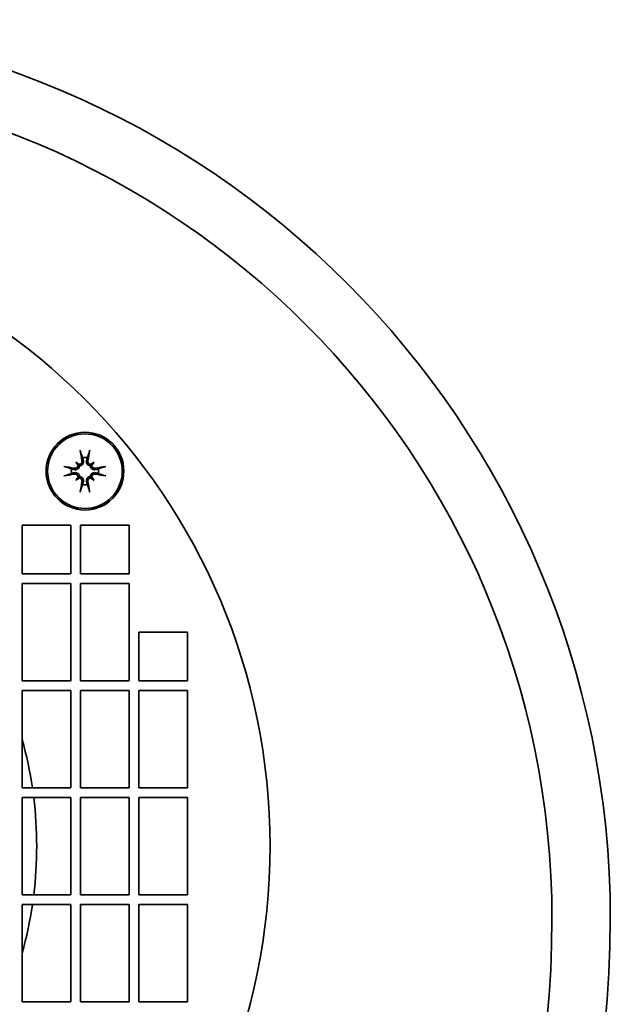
# Model space of a CAD drawing. Header units: millimetres. Extents: x 110 to 310, y 36 to 261.
# Tile 3 of 3: x 249 to 310, y 146 to 248. Entities that reach past the tile are written whole.
import ezdxf

# ---------------------------------------------------------------- set-up
doc = ezdxf.new("R2010")
doc.units = ezdxf.units.MM
doc.layers.add('Krawędzie widoczne(ISO)', color=7, linetype='Continuous', lineweight=35, true_color=0x262659)

msp = doc.modelspace()

# ---------------------------------------------------------------- linework, layer by layer
at = {"layer": 'Krawędzie widoczne(ISO)'}
for p, q in [((254.53, 202.25), (254.73, 202.05)), ((254.73, 202.05), (254.91, 201.87)), ((256.19, 202.05), (256.01, 201.87)), ((256.4, 202.25), (256.19, 202.05)), ((254.53, 200.38), (254.73, 200.59)), ((254.73, 200.59), (254.91, 200.77)), ((256.19, 200.59), (256.01, 200.77)), ((256.4, 200.38), (256.19, 200.59)), ((249, 195.75), (254, 195.75)), ((249, 190.75), (249, 195.75)), ((254, 195.75), (254, 190.75)), ((255, 195.75), (260, 195.75)), ((255, 190.75), (255, 195.75)), ((260, 195.75), (260, 190.75)), ((254, 190.75), (249, 190.75)), ((260, 190.75), (255, 190.75)), ((249, 189.75), (254, 189.75)), ((249, 179.75), (249, 189.75)), ((254, 189.75), (254, 179.75)), ((255, 179.75), (255, 189.75)), ((255, 189.75), (260, 189.75)), ((260, 189.75), (260, 179.75)), ((261, 184.75), (266, 184.75)), ((261, 179.75), (261, 184.75)), ((266, 184.75), (266, 179.75)), ((254, 179.75), (249, 179.75)), ((260, 179.75), (255, 179.75)), ((266, 179.75), (261, 179.75)), ((249, 168.75), (249, 178.75)), ((249, 178.75), (254, 178.75)), ((254, 178.75), (254, 168.75)), ((255, 178.75), (260, 178.75)), ((255, 168.75), (255, 178.75)), ((260, 178.75), (260, 168.75)), ((261, 168.75), (261, 178.75)), ((261, 178.75), (266, 178.75)), ((266, 178.75), (266, 168.75)), ((254, 168.75), (249, 168.75)), ((260, 168.75), (255, 168.75)), ((266, 168.75), (261, 168.75)), ((249, 167.75), (254, 167.75)), ((249, 157.75), (249, 167.75)), ((254, 167.75), (254, 157.75)), ((255, 167.75), (260, 167.75)), ((255, 157.75), (255, 167.75)), ((260, 167.75), (260, 157.75)), ((261, 157.75), (261, 167.75)), ((261, 167.75), (266, 167.75)), ((266, 167.75), (266, 157.75)), ((254, 157.75), (249, 157.75)), ((260, 157.75), (255, 157.75)), ((266, 157.75), (261, 157.75)), ((249, 156.75), (254, 156.75)), ((249, 146.75), (249, 156.75)), ((254, 156.75), (254, 146.75)), ((255, 156.75), (260, 156.75)), ((255, 146.75), (255, 156.75)), ((260, 156.75), (260, 146.75)), ((261, 146.75), (261, 156.75)), ((261, 156.75), (266, 156.75)), ((266, 156.75), (266, 146.75)), ((254, 146.75), (249, 146.75)), ((260, 146.75), (255, 146.75)), ((266, 146.75), (261, 146.75))]:
    msp.add_line(p, q, dxfattribs=at)
for centre, radius in [((209.5, 162.75), 65), ((255.46, 201.32), 4), ((255.46, 201.32), 3.84)]:
    msp.add_circle(centre, radius, dxfattribs=at)
for centre, radius, start, end in [((217, 155.25), 92.5, 0, 90), ((217, 155.25), 86.5, 0, 90), ((255.46, 201.32), 1.4, 80.4364, 99.5636), ((255.46, 201.32), 1.4, 170.4364, 189.5636), ((255.46, 201.32), 1.4, 350.4364, 9.5636), ((255.46, 201.32), 1.4, 260.4364, 279.5636), ((209.5, 162.75), 41, 8.415, 15.5462), ((209.5, 162.75), 41, 352.9953, 7.0047), ((209.5, 162.75), 41, 344.4538, 351.585), ((202, 155.25), 107.5, 270, 0), ((202, 155.25), 101.5, 270, 0)]:
    msp.add_arc(centre, radius, start, end, dxfattribs=at)
for centre, major_axis, ratio, start_param, end_param in [((255.01, 203.41), (0.037, -0.203), 0.087423, 4.369002, 5.824177), ((255.9, 201.4), (1.17, -6.38), 0.087156, 4.364802, 4.542949), ((255.02, 201.4), (1.17, 6.38), 0.087156, 4.881829, 5.059976), ((255.92, 203.41), (0.037, 0.203), 0.087423, 3.600601, 5.055776), ((253.37, 201.77), (-0.203, 0.037), 0.087423, 3.600601, 5.055776), ((255.38, 200.88), (-6.38, 1.17), 0.087156, 4.881829, 5.059976), ((253.75, 199.27), (4.4, -3.67), 0.5, 1.731732, 1.803269), ((257.51, 203.03), (-3.67, 4.4), 0.5, 1.338324, 1.409861), ((254.84, 202.29), (-0.169, -0.203), 0.988452, 0.274008, 0.778262), ((254.49, 201.94), (-0.203, -0.169), 0.988452, 2.363331, 2.867585), ((257.17, 199.27), (4.4, 3.67), 0.5, 1.338324, 1.409861), ((256.09, 202.29), (-0.169, 0.203), 0.988452, 2.363331, 2.867585), ((253.42, 203.03), (-3.67, -4.4), 0.5, 1.731732, 1.803269), ((256.43, 201.94), (-0.203, 0.169), 0.988452, 0.274008, 0.778262), ((255.54, 200.88), (-6.38, -1.17), 0.087156, 4.364802, 4.542949), ((257.55, 201.77), (-0.203, -0.037), 0.087423, 4.369002, 5.824177), ((255.38, 201.76), (6.38, 1.17), 0.087156, 4.364802, 4.542949), ((253.37, 200.86), (0.203, 0.037), 0.087423, 4.369002, 5.824177), ((257.51, 199.61), (3.67, 4.4), 0.5, 1.731732, 1.803269), ((253.75, 203.36), (-4.4, -3.67), 0.5, 1.338324, 1.409861), ((254.49, 200.69), (0.203, -0.169), 0.988452, 0.274008, 0.778262), ((254.84, 200.35), (0.169, -0.203), 0.988452, 2.363331, 2.867585), ((257.17, 203.36), (-4.4, 3.67), 0.5, 1.731732, 1.803269), ((256.09, 200.35), (0.169, 0.203), 0.988452, 0.274008, 0.778262), ((253.42, 199.61), (3.67, -4.4), 0.5, 1.338324, 1.409861), ((256.43, 200.69), (0.203, 0.169), 0.988452, 2.363331, 2.867585), ((255.54, 201.76), (6.38, -1.17), 0.087156, 4.881829, 5.059976), ((257.55, 200.86), (0.203, -0.037), 0.087423, 3.600601, 5.055776), ((255.9, 201.24), (-1.17, -6.38), 0.087156, 4.881829, 5.059976), ((255.02, 201.24), (-1.17, 6.38), 0.087156, 4.364802, 4.542949), ((255.01, 199.23), (-0.037, -0.203), 0.087423, 3.600601, 5.055776), ((255.92, 199.23), (-0.037, 0.203), 0.087423, 4.369002, 5.824177)]:
    msp.add_ellipse(centre, major_axis=major_axis, ratio=ratio, start_param=start_param, end_param=end_param, dxfattribs=at)
for points, weights in [([(255.03, 203.23), (255.15, 202.92), (255.23, 202.7)], [1.00328287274, 1.01529400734, 1]), ([(255.23, 202.7), (255.27, 202.53), (255.3, 202.4)], [1, 1.12995779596, 1.25770150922]), ([(255.63, 202.4), (255.66, 202.53), (255.7, 202.7)], [1.25770150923, 1.12995779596, 1]), ([(255.7, 202.7), (255.78, 202.92), (255.89, 203.23)], [1, 1.01529400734, 1.00328287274]), ([(254.08, 201.55), (253.86, 201.63), (253.55, 201.75)], [1, 1.01529400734, 1.00328287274]), ([(254.38, 201.48), (254.25, 201.51), (254.08, 201.55)], [1.25770150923, 1.12995779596, 1]), ([(256.84, 201.55), (256.68, 201.51), (256.54, 201.48)], [1, 1.12995779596, 1.25770150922]), ([(257.37, 201.75), (257.06, 201.63), (256.84, 201.55)], [1.00328287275, 1.01529400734, 1]), ([(253.55, 200.89), (253.86, 201), (254.08, 201.08)], [1.00328287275, 1.01529400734, 1]), ([(254.08, 201.08), (254.25, 201.12), (254.38, 201.15)], [1, 1.12995779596, 1.25770150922]), ([(256.54, 201.15), (256.68, 201.12), (256.84, 201.08)], [1.25770150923, 1.12995779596, 1]), ([(256.84, 201.08), (257.06, 201), (257.37, 200.89)], [1, 1.01529400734, 1.00328287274]), ([(255.23, 199.94), (255.15, 199.72), (255.03, 199.41)], [1, 1.01529400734, 1.00328287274]), ([(255.3, 200.24), (255.27, 200.1), (255.23, 199.94)], [1.25770150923, 1.12995779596, 1]), ([(255.7, 199.94), (255.66, 200.1), (255.63, 200.24)], [1, 1.12995779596, 1.25770150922]), ([(255.89, 199.41), (255.78, 199.72), (255.7, 199.94)], [1.00328287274, 1.01529400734, 1])]:
    msp.add_rational_spline(points, weights, degree=2, dxfattribs=at)
for points, knots in [([(254.91, 201.87), (254.91, 201.84), (254.91, 201.82), (254.89, 201.75), (254.88, 201.71), (254.83, 201.64), (254.81, 201.61), (254.74, 201.55), (254.71, 201.53), (254.64, 201.5), (254.59, 201.48), (254.5, 201.47), (254.46, 201.47), (254.42, 201.47), (254.4, 201.48), (254.39, 201.48), (254.38, 201.48)], [-0.07174341, -0.07174341, -0.07174341, -0.07174341, -0.06470547, -0.06470547, -0.05258598, -0.05258598, -0.0404665, -0.0404665, -0.02834702, -0.02834702, -0.01417351, -0.01417351, 0, 0, 0, 0.00397094, 0.00397094, 0.00397094, 0.00397094]), ([(254.75, 201.92), (254.75, 201.92), (254.75, 201.92), (254.75, 201.88), (254.74, 201.84), (254.71, 201.77), (254.69, 201.73), (254.64, 201.68), (254.61, 201.66), (254.54, 201.63), (254.5, 201.62), (254.44, 201.62), (254.43, 201.62), (254.41, 201.62)], [-0.15827539, -0.15827539, -0.15827539, -0.15827539, -0.15764996, -0.15764996, -0.14669212, -0.14669212, -0.13573428, -0.13573428, -0.12469501, -0.12469501, -0.11365575, -0.11365575, -0.10828626, -0.10828626, -0.10828626, -0.10828626]), ([(255.16, 202.37), (255.16, 202.34), (255.16, 202.3), (255.14, 202.22), (255.13, 202.18), (255.08, 202.12), (255.06, 202.1), (254.99, 202.05), (254.95, 202.04), (254.9, 202.03), (254.88, 202.03), (254.86, 202.03)], [-0.1800581, -0.1800581, -0.1800581, -0.1800581, -0.16889095, -0.16889095, -0.15772379, -0.15772379, -0.14676457, -0.14676457, -0.13580535, -0.13580535, -0.13009158, -0.13009158, -0.13009158, -0.13009158]), ([(255.3, 202.4), (255.3, 202.39), (255.3, 202.38), (255.31, 202.32), (255.31, 202.28), (255.3, 202.19), (255.28, 202.14), (255.25, 202.07), (255.23, 202.04), (255.17, 201.97), (255.14, 201.95), (255.07, 201.9), (255.03, 201.89), (254.96, 201.87), (254.94, 201.87), (254.91, 201.87)], [-0.10914291, -0.10914291, -0.10914291, -0.10914291, -0.10517197, -0.10517197, -0.09099846, -0.09099846, -0.07682495, -0.07682495, -0.06470547, -0.06470547, -0.05258598, -0.05258598, -0.0404665, -0.0404665, -0.03342856, -0.03342856, -0.03342856, -0.03342856]), ([(256.01, 201.87), (255.99, 201.87), (255.96, 201.87), (255.9, 201.89), (255.86, 201.9), (255.79, 201.95), (255.76, 201.97), (255.7, 202.04), (255.68, 202.07), (255.64, 202.14), (255.63, 202.19), (255.61, 202.28), (255.61, 202.32), (255.62, 202.36), (255.62, 202.38), (255.62, 202.39), (255.63, 202.4)], [-0.07174341, -0.07174341, -0.07174341, -0.07174341, -0.06470547, -0.06470547, -0.05258598, -0.05258598, -0.0404665, -0.0404665, -0.02834702, -0.02834702, -0.01417351, -0.01417351, 0, 0, 0, 0.00397094, 0.00397094, 0.00397094, 0.00397094]), ([(256.07, 202.03), (256.06, 202.03), (256.06, 202.03), (256.02, 202.03), (255.98, 202.04), (255.91, 202.06), (255.88, 202.09), (255.83, 202.14), (255.8, 202.17), (255.77, 202.24), (255.77, 202.28), (255.77, 202.34), (255.77, 202.35), (255.77, 202.37)], [-0.15827539, -0.15827539, -0.15827539, -0.15827539, -0.15764996, -0.15764996, -0.14669212, -0.14669212, -0.13573428, -0.13573428, -0.12469501, -0.12469501, -0.11365575, -0.11365575, -0.10828626, -0.10828626, -0.10828626, -0.10828626]), ([(256.54, 201.48), (256.53, 201.48), (256.52, 201.48), (256.47, 201.47), (256.42, 201.47), (256.33, 201.48), (256.29, 201.5), (256.22, 201.53), (256.18, 201.55), (256.12, 201.61), (256.09, 201.64), (256.05, 201.71), (256.03, 201.75), (256.02, 201.82), (256.01, 201.84), (256.01, 201.87)], [-0.10914291, -0.10914291, -0.10914291, -0.10914291, -0.10517197, -0.10517197, -0.09099846, -0.09099846, -0.07682495, -0.07682495, -0.06470547, -0.06470547, -0.05258598, -0.05258598, -0.0404665, -0.0404665, -0.03342856, -0.03342856, -0.03342856, -0.03342856]), ([(256.52, 201.62), (256.48, 201.62), (256.44, 201.62), (256.37, 201.64), (256.33, 201.65), (256.27, 201.7), (256.24, 201.72), (256.2, 201.79), (256.18, 201.83), (256.17, 201.88), (256.17, 201.9), (256.17, 201.92)], [0, 0, 0, 0, 0.01116716, 0.01116716, 0.02233431, 0.02233431, 0.03329353, 0.03329353, 0.04425275, 0.04425275, 0.04996652, 0.04996652, 0.04996652, 0.04996652]), ([(254.38, 201.15), (254.39, 201.16), (254.4, 201.16), (254.46, 201.17), (254.5, 201.17), (254.59, 201.15), (254.64, 201.14), (254.71, 201.1), (254.74, 201.08), (254.81, 201.02), (254.83, 200.99), (254.88, 200.92), (254.89, 200.88), (254.91, 200.82), (254.91, 200.79), (254.91, 200.77)], [-0.10914291, -0.10914291, -0.10914291, -0.10914291, -0.10517197, -0.10517197, -0.09099846, -0.09099846, -0.07682495, -0.07682495, -0.06470547, -0.06470547, -0.05258598, -0.05258598, -0.0404665, -0.0404665, -0.03342856, -0.03342856, -0.03342856, -0.03342856]), ([(254.41, 201.01), (254.44, 201.02), (254.48, 201.02), (254.56, 201), (254.6, 200.98), (254.66, 200.94), (254.68, 200.91), (254.73, 200.85), (254.74, 200.81), (254.75, 200.75), (254.75, 200.73), (254.75, 200.71)], [-0.18005785, -0.18005785, -0.18005785, -0.18005785, -0.1688907, -0.1688907, -0.15772354, -0.15772354, -0.14676432, -0.14676432, -0.1358051, -0.1358051, -0.13009133, -0.13009133, -0.13009133, -0.13009133]), ([(254.86, 200.61), (254.86, 200.61), (254.86, 200.61), (254.9, 200.61), (254.94, 200.6), (255.01, 200.57), (255.05, 200.55), (255.1, 200.5), (255.12, 200.46), (255.15, 200.39), (255.16, 200.35), (255.16, 200.3), (255.16, 200.28), (255.16, 200.26)], [-0.15827557, -0.15827557, -0.15827557, -0.15827557, -0.15765014, -0.15765014, -0.1466923, -0.1466923, -0.13573446, -0.13573446, -0.12469519, -0.12469519, -0.11365593, -0.11365593, -0.10828644, -0.10828644, -0.10828644, -0.10828644]), ([(254.91, 200.77), (254.94, 200.77), (254.96, 200.76), (255.03, 200.75), (255.07, 200.73), (255.14, 200.69), (255.17, 200.66), (255.23, 200.6), (255.25, 200.56), (255.28, 200.49), (255.3, 200.45), (255.31, 200.36), (255.31, 200.31), (255.31, 200.27), (255.3, 200.26), (255.3, 200.25), (255.3, 200.24)], [-0.07174341, -0.07174341, -0.07174341, -0.07174341, -0.06470547, -0.06470547, -0.05258598, -0.05258598, -0.0404665, -0.0404665, -0.02834702, -0.02834702, -0.01417351, -0.01417351, 0, 0, 0, 0.00397094, 0.00397094, 0.00397094, 0.00397094]), ([(255.63, 200.24), (255.62, 200.25), (255.62, 200.26), (255.61, 200.31), (255.61, 200.36), (255.63, 200.45), (255.64, 200.49), (255.68, 200.56), (255.7, 200.6), (255.76, 200.66), (255.79, 200.69), (255.86, 200.73), (255.9, 200.75), (255.96, 200.76), (255.99, 200.77), (256.01, 200.77)], [-0.10914291, -0.10914291, -0.10914291, -0.10914291, -0.10517197, -0.10517197, -0.09099846, -0.09099846, -0.07682495, -0.07682495, -0.06470547, -0.06470547, -0.05258598, -0.05258598, -0.0404665, -0.0404665, -0.03342856, -0.03342856, -0.03342856, -0.03342856]), ([(255.77, 200.26), (255.76, 200.3), (255.76, 200.34), (255.78, 200.41), (255.8, 200.45), (255.84, 200.51), (255.87, 200.54), (255.93, 200.58), (255.97, 200.6), (256.03, 200.61), (256.05, 200.61), (256.07, 200.61)], [-0.1800581, -0.1800581, -0.1800581, -0.1800581, -0.16889095, -0.16889095, -0.15772379, -0.15772379, -0.14676457, -0.14676457, -0.13580535, -0.13580535, -0.13009158, -0.13009158, -0.13009158, -0.13009158]), ([(256.01, 200.77), (256.01, 200.79), (256.02, 200.82), (256.03, 200.88), (256.05, 200.92), (256.09, 200.99), (256.12, 201.02), (256.18, 201.08), (256.22, 201.1), (256.29, 201.14), (256.33, 201.15), (256.42, 201.17), (256.47, 201.17), (256.51, 201.16), (256.52, 201.16), (256.53, 201.16), (256.54, 201.15)], [-0.07174341, -0.07174341, -0.07174341, -0.07174341, -0.06470547, -0.06470547, -0.05258598, -0.05258598, -0.0404665, -0.0404665, -0.02834702, -0.02834702, -0.01417351, -0.01417351, 0, 0, 0, 0.00397094, 0.00397094, 0.00397094, 0.00397094]), ([(256.17, 200.71), (256.17, 200.72), (256.17, 200.72), (256.17, 200.76), (256.18, 200.8), (256.21, 200.87), (256.23, 200.9), (256.28, 200.95), (256.32, 200.98), (256.39, 201.01), (256.43, 201.01), (256.48, 201.01), (256.5, 201.01), (256.52, 201.01)], [-0.15827539, -0.15827539, -0.15827539, -0.15827539, -0.15764996, -0.15764996, -0.14669212, -0.14669212, -0.13573428, -0.13573428, -0.12469501, -0.12469501, -0.11365575, -0.11365575, -0.10828626, -0.10828626, -0.10828626, -0.10828626])]:
    msp.add_open_spline(points, degree=3, knots=knots, dxfattribs=at)

doc.saveas('drawing.dxf')
